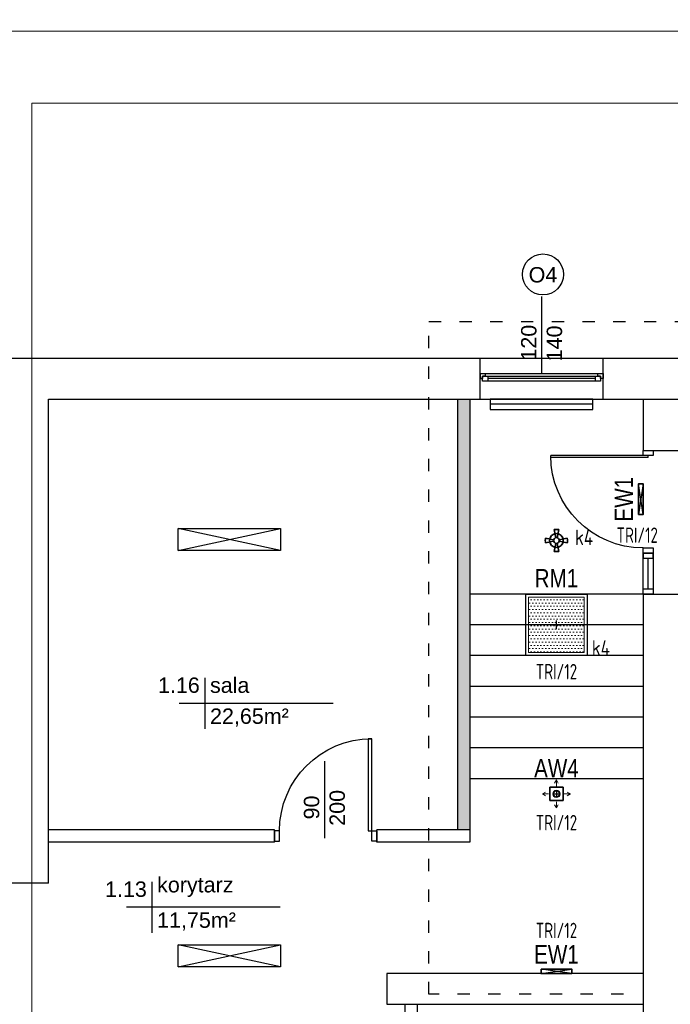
# Model space of a CAD drawing. Header units: millimetres. Extents: x -2994 to 13921, y -9859 to 2415.
# Tile 8 of 47: x -872 to -237, y -1223 to -263. Entities that reach past the tile are written whole.
import ezdxf
from ezdxf.enums import TextEntityAlignment as Align

# ---------------------------------------------------------------- set-up
doc = ezdxf.new("R2010")
doc.units = ezdxf.units.MM
doc.linetypes.add('ACAD_ISO03W100', pattern=[30, 12, -18])
doc.layers.get('DEFPOINTS').update_dxf_attribs({"color": 253, "true_color": 0x828282})
for name, color, linetype, true_color in [('A_kreskowanie', 7, 'Continuous', 0x5e5e5e), ('A_sc_istn', 253, 'Continuous', 0x828282), ('A_sc_proj', 7, 'Continuous', 0x5e5e5e), ('A_stolarka', 7, 'Continuous', 0x5e5e5e), ('A_wymiary', 7, 'Continuous', 0x5e5e5e)]:
    doc.layers.add(name, color=color, linetype=linetype, true_color=true_color)
for name, color, linetype, lineweight in [('IE_OPISY_ogólne', 7, 'Continuous', 30), ('IE_OŚW_numery_obwodów', 7, 'Continuous', 35), ('IE_OŚW_oprawy awaryjne', 104, 'Continuous', 35), ('IE_OŚW_oprawy podstawowe', 1, 'Continuous', 30), ('IE_OŚW_łączniki', 1, 'Continuous', 35), ('IE_OŚW_łączniki nr', 30, 'Continuous', 35), ('IE_OŚW_łączniki_numeracja', 30, 'Continuous', 25)]:
    doc.layers.add(name, color=color, linetype=linetype, lineweight=lineweight)
doc.styles.add('el', font='isocpeur.ttf', dxfattribs={"width": 0.8})
doc.styles.add('GENERATED_STYLE_1', font='arial.ttf')
doc.styles.get("Standard").update_dxf_attribs({"font": 'arial.ttf'})
doc.linetypes.add('TRACKS', pattern='A,0.15,[130,ltypeshp.shx,S=0.25,R=0,X=0,Y=0],0.15', length=0.3)

# ---------------------------------------------------------------- blocks, each defined once
blk = doc.blocks.new('*U27')
for p, q in [((-32.5, 20), (-37.5, 20)), ((-32.5, 17.5), (-32.5, 20)), ((77.5, 20), (-32.5, 20)), ((82.5, 20), (77.5, 20)), ((77.5, 20), (77.5, 17.5)), ((-37.5, 15), (-35, 15)), ((-35, 15), (-35, 17.5)), ((-35, 17.5), (-32.5, 17.5)), ((-30, 17.5), (-35, 17.5)), ((-35, 17.5), (-35, 12.5)), ((-35, 12.5), (-30, 12.5)), ((-30, 12.5), (-30, 17.5)), ((75, 17.5), (-30, 17.5)), ((-30, 15), (75, 15)), ((-30, 12.5), (75, 12.5)), ((-30, 12.5), (75, 12.5)), ((80, 17.5), (75, 17.5)), ((75, 17.5), (75, 12.5)), ((75, 12.5), (80, 12.5)), ((77.5, 17.5), (80, 17.5)), ((80, 17.5), (80, 15)), ((80, 12.5), (80, 17.5)), ((80, 15), (82.5, 15))]:
    blk.add_line(p, q)
for points in [[(-37.5, 20), (-37.5, 15), (-35, 15)], [(82.5, 20), (82.5, 15), (80, 15)]]:
    blk.add_lwpolyline(points)
blk = doc.blocks.new('*U15')
blk.add_lwpolyline([(75, 0), (0, 0)])
for tag, p in [('H', (30, 20)), ('S', (30, -5))]:
    blk.add_attdef(tag, text='', height=15, rotation=180).set_placement(p, align=Align.CENTER)
blk = doc.blocks.new('*U26')
for points in [[(35, 900), (35, 0), (0, 0), (0, 900)], [(-50, -100), (0, -100), (0, 0), (-50, 0)], [(950, 0), (950, -100), (900, -100), (900, 0)]]:
    blk.add_lwpolyline(points, close=True)
blk.add_arc((0, 0), 900, 0, 90)
blk = doc.blocks.new('jndf')
at = {"layer": 'A_stolarka', "ltscale": 2}
for p, q in [((6685.7, -1555593.7), (6685.7, -1556543.7)), ((6685.7, -1555593.7), (6705.7, -1555593.7)), ((6705.7, -1555593.7), (6705.7, -1556543.7))]:
    blk.add_line(p, q, dxfattribs=at)
for points in [[(5755.7, -1555643.7), (5805.7, -1555643.7), (5805.7, -1555543.7), (5755.7, -1555543.7)], [(6705.7, -1555643.7), (6755.7, -1555643.7), (6755.7, -1555543.7), (6705.7, -1555543.7)]]:
    blk.add_lwpolyline(points, close=True, dxfattribs=at)
blk.add_arc((6705.7, -1555643.7), 900, 180, 270, dxfattribs=at)
blk = doc.blocks.new('A$C30DD1EED')
at = {"layer": 'IE_OŚW_oprawy podstawowe', "lineweight": 5, "ltscale": 8}
h = blk.add_hatch(dxfattribs=at)
h.set_pattern_fill('DOTS', color=256, scale=2, style=0)
h.paths.add_polyline_path([(27.21, 27.11), (-27.21, 27.11), (-27.21, -27.11), (27.21, -27.11)])
at = {"layer": 'DEFPOINTS', "color": 251}
for p, q in [((-4.1, 0), (0, 0)), ((0, 0), (0, 4.1)), ((0, -4.1), (0, 0)), ((0, 0), (4.1, 0))]:
    blk.add_line(p, q, dxfattribs=at)
at = {"layer": 'IE_OŚW_oprawy podstawowe', "ltscale": 4}
for p, q in [((-30, 30), (30, 30)), ((-30, -30), (-30, 30)), ((30, 30), (30, -30)), ((30, -30), (-30, -30))]:
    blk.add_line(p, q, dxfattribs=at)
at = {"layer": 'IE_OŚW_oprawy podstawowe', "lineweight": 18, "ltscale": 4}
for p, q in [((-27.21, 27.11), (-27.21, -27.11)), ((-27.21, 27.11), (27.21, 27.11)), ((27.21, 27.11), (27.21, -27.11)), ((-27.21, -27.11), (27.21, -27.11))]:
    blk.add_line(p, q, dxfattribs=at)
at = {"layer": 'IE_OŚW_oprawy podstawowe', "style": 'GENERATED_STYLE_1', "width": 0.8}
blk.add_attdef('OZNA', text='', height=18, dxfattribs=at).set_placement((0, 31), align=Align.BOTTOM_CENTER)
blk = doc.blocks.new('A$C2E7F67DD')
at = {"layer": 'DEFPOINTS'}
for p, q in [((-2.05, 0), (0, 0)), ((0, 2.05), (0, 0)), ((0, 0), (0, -2.05)), ((0, 0), (2.05, 0))]:
    blk.add_line(p, q, dxfattribs=at)
at = {"layer": 'IE_OŚW_oprawy awaryjne', "lineweight": 15}
for p, q in [((-1.72, 10.58), (0, 13.7)), ((0, 7.64), (0, 13.7)), ((1.72, 10.58), (0, 13.7)), ((-10.57, 1.72), (-13.69, 0)), ((-7.64, 0), (-13.69, 0)), ((-10.57, -1.72), (-13.69, 0)), ((10.58, 1.72), (13.7, 0)), ((0, -7.64), (0, -13.69)), ((7.64, 0), (13.7, 0)), ((10.58, -1.72), (13.7, 0)), ((-1.72, -10.57), (0, -13.69)), ((1.72, -10.57), (0, -13.69))]:
    blk.add_line(p, q, dxfattribs=at)
at = {"layer": 'IE_OŚW_oprawy awaryjne'}
for p, q in [((-6.5, 6.5), (6.5, 6.5)), ((-6.5, -6.5), (-6.5, 6.5)), ((6.5, 6.5), (6.5, -6.5)), ((6.5, -6.5), (-6.5, -6.5))]:
    blk.add_line(p, q, dxfattribs=at)
at = {"layer": 'IE_OŚW_oprawy awaryjne', "lineweight": 18}
for radius in [3.57, 2.81]:
    blk.add_circle((0, 0), radius, dxfattribs=at)
at = {"layer": 'IE_OŚW_oprawy awaryjne', "style": 'GENERATED_STYLE_1', "width": 0.8}
blk.add_attdef('OZNA', text='', height=12, dxfattribs=at).set_placement((0, 10.67), align=Align.BOTTOM_CENTER)
blk = doc.blocks.new('E_czujka ruchu_360 IP20')
at = {"layer": 'IE_OŚW_łączniki'}
for p, q in [((-0.58, 2.77), (-2.21, 10.62)), ((0.58, 2.77), (2.21, 10.62)), ((-2.77, 0.58), (-10.62, 2.21)), ((2.77, 0.58), (10.62, 2.21)), ((-2.77, -0.58), (-10.62, -2.21)), ((-0.58, -2.77), (-2.21, -10.62)), ((0.58, -2.77), (2.21, -10.62)), ((2.77, -0.58), (10.62, -2.21))]:
    blk.add_line(p, q, dxfattribs=at)
for radius in [6.73, 2.83, 2.83]:
    blk.add_circle((0, 0), radius, dxfattribs=at)
for start, end in [(78.23898, 101.76102), (168.23898, 191.76102), (348.23898, 11.76102), (258.23898, 281.76102)]:
    blk.add_arc((0, 0), 10.85, start, end, dxfattribs=at)
at = {"layer": 'IE_OŚW_łączniki_numeracja', "style": 'el', "width": 0.8}
blk.add_attdef('A', text='', height=15, dxfattribs=at).set_placement((12.74, 0), align=Align.MIDDLE_LEFT)
blk = doc.blocks.new('A$C4F9644C9')
at = {"layer": 'IE_OŚW_oprawy awaryjne', "lineweight": 25}
for p, q in [((15, -2.16), (-15, 2.16)), ((-15, -2.16), (15, 2.16))]:
    blk.add_line(p, q, dxfattribs=at)
at = {"layer": 'IE_OŚW_oprawy awaryjne'}
blk.add_lwpolyline([(-15, 2.16), (15, 2.16), (15, -2.16), (-15, -2.16)], close=True, dxfattribs=at)
at = {"layer": 'IE_OŚW_oprawy awaryjne', "style": 'GENERATED_STYLE_1', "width": 0.8}
blk.add_attdef('OZNA', text='', height=18, dxfattribs=at).set_placement((0, 3.16), align=Align.BOTTOM_CENTER)

msp = doc.modelspace()

# ---------------------------------------------------------------- hatches: boundary and pattern name
at = {"layer": 'A_kreskowanie', "ltscale": 2}
h = msp.add_hatch(color=256, dxfattribs=at)
h.dxf.hatch_style = 1
h.paths.add_polyline_path([(7.843, -865.1), (-4.157, -865.1), (-4.157, -1001.1), (7.843, -1001.1)])
h.paths.add_polyline_path([(152.04, -1033.1), (152.04, -1031.1), (7.843, -1031.1), (7.843, -1043.1), (152.04, -1043.1)])
h.paths.add_polyline_path([(140.04, -1043.1), (128.04, -1043.1), (128.04, -1053.1), (140.04, -1053.1)])
h.paths.add_polyline_path([(292.719, -1031.1), (252.04, -1031.1), (252.04, -1043.1), (292.719, -1043.1)])
h.paths.add_polyline_path([(280.719, -865.1), (268.719, -865.1), (268.719, -873.1), (268.719, -930.1), (268.719, -1031.1), (280.719, -1031.1)])
h.paths.add_polyline_path([(502.756, -865.1), (490.756, -865.1), (490.756, -1031.1), (410.931, -1031.1), (396.04, -1031.1), (396.04, -1043.1), (502.756, -1043.1)])
h.paths.add_polyline_path([(422.931, -1043.1), (410.931, -1043.1), (410.931, -1193.1), (422.931, -1193.1)])
h.paths.add_polyline_path([(140.04, -1153.546), (128.04, -1153.546), (128.04, -1193.1), (140.04, -1193.1)])
h.paths.add_polyline_path([(7.843, -1013.1), (-4.157, -1013.1), (-4.157, -1193.1), (7.843, -1193.1)])
h.paths.add_polyline_path([(-130.522, -1193.1), (-211.926, -1193.1), (-211.926, -1203.1), (-206.926, -1203.1), (-206.926, -1213.1, 0.0278424), (-206.368, -1223.1), (-130.522, -1223.1)])
h.paths.add_polyline_path([(-206.926, -1213.1), (-211.926, -1213.1), (-211.926, -1223.1), (-206.368, -1223.1, -0.0278424)], flags=17)
h.paths.add_polyline_path([(-206.926, -1203.1), (-211.926, -1203.1), (-211.926, -1213.1), (-206.926, -1213.1)], flags=17)
h.paths.add_polyline_path([(-223.96, -1505.1), (-263.96, -1505.1), (-263.96, -1605.1), (-223.96, -1605.1)])
h.paths.add_polyline_path([(-213.367, -1605.1), (-223.96, -1605.1), (-223.96, -1617.1), (-213.367, -1617.1)])
h.paths.add_polyline_path([(-204.46, -1605.1), (-213.367, -1605.1), (-213.367, -1617.1), (-204.46, -1617.1)])
h.paths.add_polyline_path([(85.04, -1605.1), (-64.46, -1605.1), (-64.46, -1617.1), (85.04, -1617.1)])
h.paths.add_polyline_path([(97.04, -1595.1), (85.04, -1595.1), (85.04, -1803.1), (97.04, -1803.1)])
h.paths.add_polyline_path([(399.04, -1363.1), (387.04, -1363.1), (97.04, -1363.1), (97.04, -1375.1), (387.04, -1375.1), (387.04, -1803.1), (399.04, -1803.1)])
h.paths.add_polyline_path([(1276.04, -853.1), (396.04, -853.1), (396.04, -865.1), (1276.04, -865.1)])
h.paths.add_polyline_path([(874.571, -865.1), (862.571, -865.1), (862.571, -1193.1), (874.571, -1193.1)])
h.paths.add_polyline_path([(1086.04, -865.1), (1074.04, -865.1), (1074.04, -1193.1), (1086.04, -1193.1)])
h.paths.add_polyline_path([(-432.96, -633.1), (-444.96, -633.1), (-444.96, -1053.1), (-432.96, -1053.1)])

# ---------------------------------------------------------------- linework, layer by layer
at = {"layer": 'A_sc_istn'}
for points in [[(-883.96, -1105.1), (-883.96, -593.1), (1266.04, -593.1), (1266.04, -263.1)], [(-843.96, -1105.1), (-843.96, -633.1), (1306.04, -633.1), (1306.04, -263.1)], [(-422.96, -633.1), (-422.96, -593.1)], [(-302.96, -633.1), (-302.96, -593.1)], [(-263.96, -633.1), (-263.96, -683.1)], [(-717.543, -780.56), (-617.543, -759.347)], [(-617.543, -780.56), (-717.543, -759.347)], [(-263.96, -823.1), (-263.96, -1505.1)], [(-691.417, -904.661), (-691.417, -954.661)], [(-566.417, -929.661), (-716.417, -929.661)], [(-623.671, -1053.1), (-843.96, -1053.1)], [(-623.671, -1065.1), (-623.671, -1053.1)], [(-432.96, -1053.1), (-523.671, -1053.1)], [(-523.671, -1065.1), (-523.671, -1053.1)], [(-623.671, -1065.1), (-843.96, -1065.1)], [(-432.96, -1065.1), (-523.671, -1065.1)], [(-743.049, -1103.537), (-743.049, -1153.537)], [(-843.96, -1105.1), (-883.96, -1105.1)], [(-618.049, -1128.537), (-768.049, -1128.537)], [(-717.543, -1186.486), (-617.543, -1165.272)], [(-617.543, -1186.486), (-717.543, -1165.272)], [(-263.96, -1193.1), (-513.96, -1193.1), (-513.96, -1223.1), (-263.96, -1223.1)], [(-495.96, -1234.912), (-495.96, -1223.1)], [(-483.96, -1234.912), (-483.96, -1223.1)]]:
    msp.add_lwpolyline(points, dxfattribs=at)
for points in [[(-312.96, -633.1), (-412.96, -633.1), (-412.96, -643.1), (-312.96, -643.1)], [(-717.543, -759.347), (-617.543, -759.347), (-617.543, -780.56), (-717.543, -780.56)], [(-717.543, -1165.272), (-617.543, -1165.272), (-617.543, -1186.486), (-717.543, -1186.486)]]:
    msp.add_lwpolyline(points, close=True, dxfattribs=at)
at = {"layer": 'A_sc_istn', "linetype": 'TRACKS', "ltscale": 20}
msp.add_lwpolyline([(-312.96, -638.1), (-412.96, -638.1)], dxfattribs=at)
at = {"layer": 'A_sc_istn'}
msp.add_circle((-361.574, -511.505), 20, dxfattribs=at)
at = {"layer": 'A_sc_proj', "ltscale": 2}
for p, q in [((-444.96, -633.1), (-444.96, -1053.1)), ((-432.96, -633.1), (-432.96, -1065.1)), ((-263.96, -683.1), (-223.96, -683.1)), ((-263.96, -823.1), (-223.96, -823.1))]:
    msp.add_line(p, q, dxfattribs=at)
at = {"layer": 'A_stolarka', "ltscale": 2}
msp.add_line((-258.96, -818.1), (-258.96, -788.1), dxfattribs=at)
for points in [[(-263.96, -783.1), (-263.96, -788.1), (-253.96, -788.1), (-253.96, -783.1)], [(-253.96, -783.1), (-253.96, -823.1), (-263.96, -823.1), (-263.96, -783.1)], [(-263.96, -823.1), (-263.96, -818.1), (-253.96, -818.1), (-253.96, -823.1)]]:
    msp.add_lwpolyline(points, close=True, dxfattribs=at)
at = {"layer": 'A_wymiary', "ltscale": 2}
for p, q in [((-263.96, -823.1), (-432.96, -823.1)), ((-263.96, -853.1), (-432.96, -853.1)), ((-263.96, -883.1), (-432.96, -883.1)), ((-263.96, -913.1), (-432.96, -913.1)), ((-263.96, -943.1), (-432.96, -943.1)), ((-263.96, -973.1), (-432.96, -973.1)), ((-263.96, -1003.1), (-432.96, -1003.1))]:
    msp.add_line(p, q, dxfattribs=at)
at = {"layer": 'IE_OPISY_ogólne', "lineweight": 15}
for points in [[(-1020.273, -274.445), (-1020.273, -3244.445), (4919.727, -3244.445), (4919.727, -274.445)], [(-860.273, -344.445), (-860.273, -3174.445), (4849.727, -3174.445), (4849.727, -344.445)]]:
    msp.add_lwpolyline(points, close=True, dxfattribs=at)
at = {"layer": 'IE_OŚW_oprawy podstawowe', "color": 0, "linetype": 'ACAD_ISO03W100'}
msp.add_lwpolyline([(-473.008, -557.358), (1344.474, -557.358), (1345.041, -1869.687), (-282.96, -1872.795), (-282.96, -1213.294), (-473.008, -1213.294)], close=True, dxfattribs=at)

# ---------------------------------------------------------------- block references
at = {"layer": 'A_sc_istn', "linetype": 'ACAD_ISO03W100'}
ref = msp.add_blockref('*U15', (-362.96, -608.097), dxfattribs=dict(at, xscale=-1, rotation=270))
ref.add_attrib('S', '120', dxfattribs={"layer": '0', "height": 15, "rotation": 90}).set_placement((-367.96, -578.028), align=Align.CENTER)
ref.add_attrib('H', '140', dxfattribs={"layer": '0', "height": 15, "rotation": 90}).set_placement((-342.96, -578.721), align=Align.CENTER)
at = {"layer": 'A_sc_istn', "xscale": -1}
msp.add_blockref('*U27', (-340.46, -628.097), dxfattribs=at)
at = {"layer": 'A_sc_istn', "xscale": -0.1, "yscale": 0.1, "zscale": 0.1}
msp.add_blockref('*U26', (-528.671, -1054.1), dxfattribs=at)
at = {"layer": 'A_sc_istn', "linetype": 'ACAD_ISO03W100'}
ref = msp.add_blockref('*U15', (-574.871, -1061.066), dxfattribs=dict(at, xscale=-1, rotation=270))
ref.add_attrib('S', '90', dxfattribs={"layer": '0', "height": 15, "rotation": 90}).set_placement((-579.871, -1031.193), align=Align.CENTER)
ref.add_attrib('H', '200', dxfattribs={"layer": '0', "height": 15, "rotation": 90}).set_placement((-554.871, -1031.563), align=Align.CENTER)
at = {"layer": 'A_stolarka', "xscale": -0.1, "yscale": 0.1, "zscale": 0.1, "rotation": 270}
msp.add_blockref('jndf', (155300.415, -1358.673), dxfattribs=at)
at = {"layer": 'IE_OŚW_oprawy awaryjne', "ltscale": 3}
ref = msp.add_blockref('A$C4F9644C9', (-266.116, -730.6), dxfattribs=dict(at, rotation=90))
ref.add_attrib('OZNA', 'EW1', dxfattribs={"height": 18, "rotation": 90, "style": 'GENERATED_STYLE_1', "width": 0.8}).set_placement((-268.273, -730.6), align=Align.BOTTOM_CENTER)
at = {"layer": 'IE_OŚW_oprawy awaryjne'}
ref = msp.add_blockref('A$C2E7F67DD', (-348.46, -1018.006), dxfattribs=at)
ref.add_attrib('OZNA', 'AW4', dxfattribs={"height": 18, "style": 'GENERATED_STYLE_1', "width": 0.8}).set_placement((-348.46, -1007.334), align=Align.BOTTOM_CENTER)
at = {"layer": 'IE_OŚW_oprawy awaryjne', "ltscale": 3}
ref = msp.add_blockref('A$C4F9644C9', (-348.46, -1190.943), dxfattribs=at)
ref.add_attrib('OZNA', 'EW1', dxfattribs={"height": 18, "style": 'GENERATED_STYLE_1', "width": 0.8}).set_placement((-348.46, -1188.787), align=Align.BOTTOM_CENTER)
at = {"layer": 'IE_OŚW_oprawy podstawowe', "ltscale": 0.5}
msp.add_blockref('A$C30DD1EED', (-348.46, -853.1), dxfattribs=at).add_auto_attribs({'OZNA': 'RM1'})
at = {"layer": 'IE_OŚW_łączniki'}
ref = msp.add_blockref('E_czujka ruchu_360 IP20', (-348.46, -770.922), dxfattribs=at)
ref.add_attrib('A', 'k4', dxfattribs={"layer": 'IE_OŚW_łączniki_numeracja', "height": 15, "style": 'el', "width": 0.8}).set_placement((-330.316, -767.867, -305), align=Align.MIDDLE_LEFT)

# ---------------------------------------------------------------- texts
at = {"layer": 'A_sc_istn', "char_height": 30}
for s, insert, attachment_point in [('{\\H0.5x;O4}', (-375.545, -519.501), 7), ('{\\H0.5x;1.16}', (-696.417, -919.661), 9), ('{\\H0.5x;sala}', (-686.417, -919.661), 7), ('{\\H0.5x;22,65m²}', (-686.417, -934.661), 1), ('{\\H0.5x;1.13}', (-748.049, -1118.537), 9), ('{\\H0.5x;korytarz}', (-738.049, -1118.537), 7), ('{\\H0.5x;11,75m²}', (-738.049, -1133.537), 1)]:
    msp.add_mtext_dynamic_manual_height_columns(s, width=232.59527, gutter_width=12.5, heights=[0], dxfattribs=dict(at, insert=insert, attachment_point=attachment_point))
at = {"layer": 'IE_OŚW_numery_obwodów', "color": 7, "lineweight": 25, "style": 'el', "width": 0.7}
for p in [(-269.651, -765.653), (-348.46, -898.717), (-348.46, -1045.917), (-348.46, -1151.06)]:
    msp.add_text('TRI/12', height=15, dxfattribs=at).set_placement(p, align=Align.MIDDLE)
at = {"layer": 'IE_OŚW_łączniki nr', "lineweight": 25, "style": 'el', "width": 0.8}
msp.add_text('k4', height=15, dxfattribs=at).set_placement((-313.889, -883.1))

doc.saveas('drawing.dxf')
